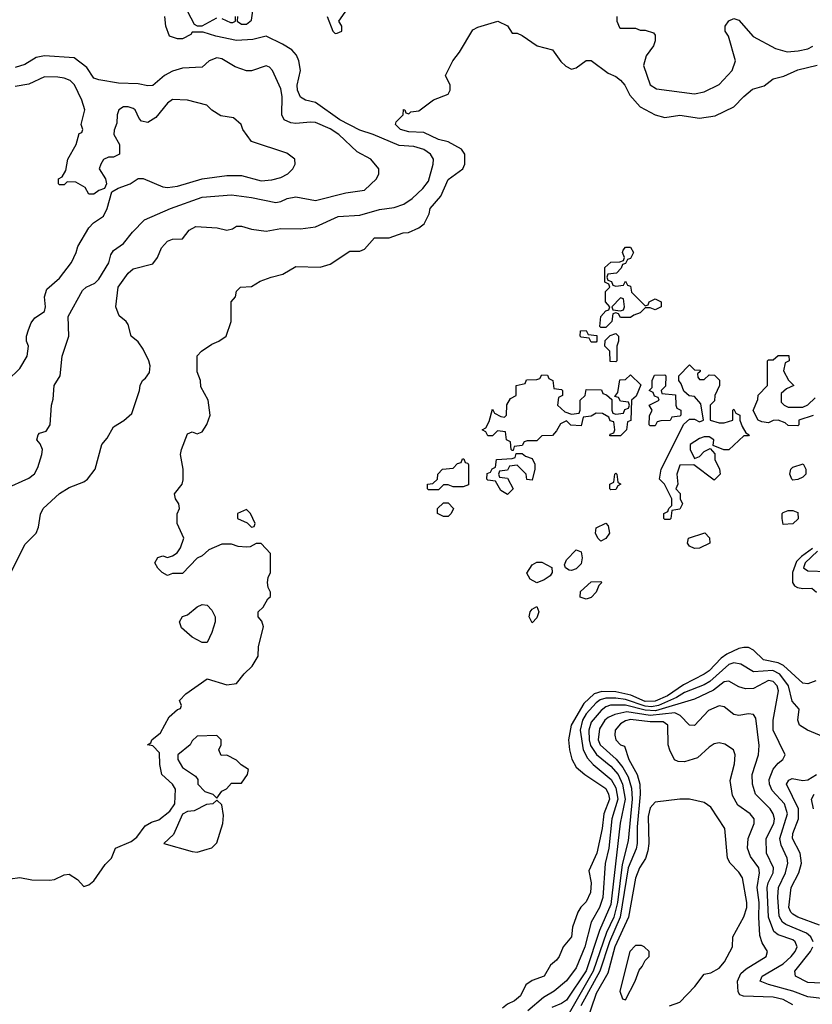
# Model space of a CAD drawing. Header units: inches. Extents: x 2348341 to 2479810, y 460419 to 613669.
# Tile 229 of 256: x 2401029 to 2404249, y 523176 to 527176. Entities that reach past the tile are written whole.
import ezdxf

# ---------------------------------------------------------------- set-up
doc = ezdxf.new("R2010")
doc.units = ezdxf.units.IN
doc.header["$MEASUREMENT"] = 0
doc.layers.add('C4502', color=7, linetype='Continuous')

msp = doc.modelspace()

# ---------------------------------------------------------------- linework, layer by layer
at = {"layer": 'C4502', "color": 2}
for points, elevation in [([(2401914, 527190), (2401912, 527170), (2401930, 527158), (2401950, 527158), (2401970, 527174), (2401981.2, 527250)], 66), ([(2402278, 527190), (2402301, 527130), (2402310, 527121), (2402318, 527122), (2402338, 527130), (2402338, 527150), (2402326, 527170), (2402370, 527234)], 66), ([(2400984, 524910), (2401050, 525044.7), (2401095.3, 525090), (2401105.6, 525114.4), (2401112.9, 525167.1), (2401124, 525190), (2401190, 525250.8), (2401230, 525276), (2401290, 525298.8), (2401304, 525310), (2401335.3, 525350), (2401362, 525450), (2401384, 525476), (2401410, 525522), (2401452.5, 525547.5), (2401484, 525576), (2401515.3, 525670), (2401518, 525690), (2401528, 525710), (2401540.4, 525719.6), (2401556.5, 525743.5), (2401559, 525770), (2401554, 525790), (2401530, 525838), (2401510, 525868), (2401482, 525890), (2401470, 525938), (2401462, 525950), (2401432.7, 525972.7), (2401419.3, 526010), (2401429.4, 526090), (2401470, 526146.8), (2401490, 526164), (2401570, 526184.7), (2401588.7, 526210), (2401605.2, 526250), (2401630, 526276), (2401650, 526284.7), (2401690, 526286), (2401718, 526322), (2401744.1, 526335.9), (2401830.7, 526330.7), (2401870, 526321), (2401892.9, 526327.1), (2401910, 526338), (2401930, 526338), (2401970, 526326), (2402030, 526317.3), (2402090, 526327.7), (2402170, 526326.8), (2402230, 526334.8), (2402322.5, 526377.5), (2402410, 526382.4), (2402490, 526405.5), (2402550, 526413), (2402590, 526426.4), (2402623.7, 526450), (2402666, 526490), (2402690, 526521), (2402709, 526590), (2402709.2, 526610), (2402697.2, 526630), (2402670, 526649.3), (2402630, 526661.6), (2402570, 526666), (2402465.2, 526710), (2402410, 526728), (2402329.1, 526769.1), (2402230, 526839.6), (2402189.6, 526849.6), (2402170, 526861.2), (2402157.6, 526890), (2402156.2, 526910), (2402169.5, 526970), (2402162.9, 527010), (2402152.8, 527032.8), (2402134.2, 527054.2), (2402097.1, 527077.1), (2402030, 527109.3), (2401976, 527096), (2401910, 527092.3), (2401826, 527110), (2401774, 527126), (2401730, 527126), (2401723.6, 527116.4), (2401690, 527099), (2401670, 527099), (2401638, 527110), (2401622, 527150), (2401618, 527190)], 66), ([(2401710.7, 527210), (2401738, 527158), (2401750, 527151.3), (2401770, 527151.3), (2401830, 527184.7)], 66), ([(2401850, 527182), (2401885.4, 527165.4), (2401894.6, 527165.4), (2401906, 527170), (2401906, 527190)], 66), ([(2403454, 527190), (2403454, 527170), (2403465.4, 527145.4), (2403470, 527142), (2403530, 527142), (2403550, 527134), (2403570, 527134), (2403603.6, 527123.6), (2403610, 527114), (2403610.6, 527090.6), (2403604, 527070), (2403574, 527030), (2403563, 526990), (2403590, 526911.3), (2403615.9, 526895.9), (2403770, 526874.9), (2403810, 526883), (2403870, 526913.4), (2403922.7, 526970), (2403937.2, 527010), (2403908.7, 527110), (2403895.3, 527130), (2403895.3, 527150), (2403910, 527172), (2403930, 527182), (2403950, 527174), (2404008.1, 527108.1), (2404098.8, 527058.8), (2404146.2, 527046.2), (2404190.5, 527050.5), (2404230, 527058.4), (2404251.1, 527068.9)], 66), ([(2400990, 523686), (2401030, 523691.3), (2401078, 523682), (2401150, 523681), (2401170, 523682.8), (2401210, 523702), (2401230, 523704.7), (2401263.6, 523683.6), (2401290, 523654), (2401310, 523662), (2401330, 523678), (2401376.5, 523743.5), (2401402, 523770), (2401418, 523810), (2401482, 523838), (2401504.7, 523855.3), (2401539, 523901), (2401563.7, 523916.3), (2401594.8, 523925.2), (2401638.9, 523961.1), (2401659, 523990), (2401661.2, 524050), (2401649, 524070), (2401606, 524110), (2401598, 524150), (2401597.2, 524197.2), (2401570, 524226), (2401548, 524230), (2401562, 524238), (2401566, 524250), (2401600.4, 524279.6), (2401636.4, 524343.6), (2401670, 524374), (2401682, 524378), (2401686, 524390), (2401678, 524410), (2401703.2, 524436.8), (2401790, 524498), (2401870, 524474), (2401910, 524478.8), (2401941, 524519), (2401972.7, 524550), (2401997.2, 524590), (2401999, 524630), (2402019, 524710), (2402013.2, 524733.2), (2401998, 524750), (2401998, 524770), (2402018, 524790), (2402036.4, 524823.6), (2402047.3, 524832.7), (2402048, 524850), (2402038, 524870), (2402035.3, 524890), (2402038, 524910), (2402048, 524930), (2402047.3, 525007.3), (2402010, 525048), (2401990, 525048), (2401964.7, 525035.3), (2401950, 525034), (2401916.4, 525036.4), (2401890, 525046), (2401850, 525046), (2401796.9, 525023.1), (2401770, 524998), (2401750, 524988), (2401690, 524926), (2401650, 524926), (2401630, 524918), (2401608, 524930), (2401590, 524948), (2401578, 524970), (2401590, 524992), (2401610, 524998), (2401630, 524992), (2401650, 524998), (2401669, 525011), (2401682, 525030), (2401695.3, 525070), (2401668, 525130), (2401668.4, 525168.4), (2401678, 525190), (2401675.3, 525210), (2401662, 525230), (2401658, 525250), (2401688.7, 525290), (2401692.9, 525307.1), (2401693.2, 525350), (2401682.7, 525410), (2401686, 525430), (2401710, 525494), (2401730, 525502), (2401750, 525494), (2401770, 525502), (2401788.9, 525531.1), (2401802, 525570), (2401794, 525630), (2401765.2, 525685.2), (2401764, 525710), (2401750, 525746), (2401749.3, 525810.7), (2401768, 525830), (2401810, 525858.8), (2401838, 525870), (2401868, 525890), (2401888, 525950), (2401888, 526030), (2401906, 526050), (2401910, 526074), (2401926, 526090), (2401970, 526092), (2402006, 526114), (2402050, 526130.7), (2402098, 526142), (2402150, 526173.4), (2402249.1, 526170.9), (2402290, 526182.8), (2402370, 526236), (2402410, 526236), (2402430, 526244.7), (2402470, 526290.8), (2402530, 526290.8), (2402586, 526310), (2402608.7, 526311.3), (2402650, 526331.3), (2402672.5, 526347.5), (2402692.3, 526387.7), (2402696, 526410), (2402740.1, 526459.9), (2402770, 526526.8), (2402829.2, 526570), (2402837.2, 526590), (2402837.2, 526630), (2402824, 526650), (2402770, 526680.9), (2402730, 526689.6), (2402670, 526718.4), (2402610, 526720.7), (2402575.3, 526730), (2402555.3, 526750), (2402558, 526762), (2402586, 526790), (2402588.4, 526811.6), (2402594, 526810), (2402598, 526798), (2402610, 526794), (2402618, 526802), (2402650, 526806.8), (2402710, 526851.3), (2402770, 526874), (2402778, 526890), (2402778, 526910), (2402758, 526950), (2402788.7, 527010), (2402815.5, 527044.5), (2402870, 527134.8), (2402890, 527146.8), (2402971, 527171), (2403010, 527152), (2403030, 527122), (2403050, 527122), (2403070, 527112), (2403130.9, 527070.9), (2403193.7, 527053.7), (2403226.8, 527006.8), (2403247.3, 526987.3), (2403270, 526976), (2403290, 526981), (2403330, 527011.3), (2403350, 527011.3), (2403418.8, 526958.8), (2403450, 526946), (2403470, 526931.3), (2403487.3, 526910), (2403508, 526870), (2403550, 526822.8), (2403610.5, 526790.5), (2403650, 526779.1), (2403710, 526788), (2403790, 526776.4), (2403853.6, 526786.4), (2403930, 526822.8), (2403970, 526864.7), (2404006.3, 526893.7), (2404052.9, 526907.1), (2404090, 526936), (2404133.6, 526946.4), (2404190, 526973.4), (2404267.7, 526992.3)], 62), ([(2400969.6, 525270.4), (2401066.3, 525313.7), (2401089.3, 525330.7), (2401102.7, 525357.3), (2401119.3, 525410), (2401121.2, 525430), (2401112.7, 525452.7), (2401099, 525470), (2401104, 525490), (2401110, 525496), (2401136, 525504), (2401153.2, 525530), (2401158, 525610), (2401165.2, 525634.8), (2401169.4, 525690), (2401193.2, 525730), (2401202, 525810), (2401229.2, 525890.8), (2401225.6, 525970), (2401283.5, 526076.5), (2401299, 526090), (2401334.2, 526105.8), (2401350, 526122.8), (2401391.4, 526188.6), (2401398.9, 526221.1), (2401410, 526238.8), (2401450, 526267.7), (2401486.9, 526313.1), (2401536.6, 526363.4), (2401642, 526410), (2401770, 526455.3), (2401890, 526465.5), (2401970, 526454.4), (2402070, 526433.4), (2402090, 526437.3), (2402115.3, 526450), (2402150, 526456.4), (2402230, 526441.6), (2402353.4, 526473.4), (2402430, 526484), (2402478, 526530), (2402488, 526550), (2402488, 526570), (2402455.3, 526610), (2402400.1, 526640.1), (2402326, 526710), (2402290, 526733.6), (2402230, 526758.4), (2402210, 526760.7), (2402150, 526754.7), (2402130, 526756.9), (2402103.7, 526770), (2402094, 526790), (2402095.3, 526864.7), (2402090, 526895.3), (2402055.3, 526970), (2402043.1, 526983.1), (2402030, 526988.7), (2401970, 526969.2), (2401950, 526969.2), (2401904.8, 526984.8), (2401850, 527017.2), (2401830, 527021.2), (2401798, 527010), (2401770, 526984), (2401690, 526979.3), (2401650, 526967.3), (2401617.3, 526950), (2401570, 526909.4), (2401550, 526907.3), (2401510, 526916.3), (2401430, 526918.7), (2401350, 526931.8), (2401330, 526939.3), (2401302.3, 526982.2), (2401250, 527020.9), (2401130, 527029.7), (2401096.5, 527023.5), (2401050, 526995.1), (2401010, 526982)], 70), ([(2400979, 525710), (2401030, 525758.8), (2401059.3, 525810), (2401065.2, 525850), (2401057.2, 525870), (2401057.2, 525890), (2401064.1, 525915.9), (2401075.1, 525944.9), (2401090, 525964.7), (2401129.1, 525990.9), (2401134, 526010), (2401129.3, 526050.7), (2401139, 526081), (2401190, 526126), (2401239, 526190), (2401259, 526230), (2401265.6, 526254.4), (2401309.4, 526330.6), (2401329.3, 526350.7), (2401370, 526378), (2401384, 526410), (2401403.1, 526476.9), (2401428.4, 526491.6), (2401478, 526510), (2401510, 526531.3), (2401530, 526531.3), (2401610, 526498), (2401630, 526494.9), (2401670, 526500.4), (2401770, 526530.4), (2401870, 526543.8), (2401930, 526543), (2402010, 526521.6), (2402053.6, 526526.4), (2402090, 526534.8), (2402118, 526550), (2402138, 526570), (2402148, 526590), (2402146, 526610), (2402113.6, 526633.6), (2401970, 526682), (2401935.3, 526730), (2401928.7, 526750), (2401898, 526778), (2401845.6, 526785.6), (2401810, 526808.7), (2401789.3, 526829.3), (2401711.1, 526848.9), (2401650, 526852.7), (2401630, 526837.2), (2401581.4, 526778.6), (2401550, 526759), (2401524, 526764), (2401514.6, 526774.6), (2401498, 526810), (2401490, 526815.3), (2401470, 526822), (2401450, 526822), (2401432, 526810), (2401424.7, 526790), (2401423.6, 526756.4), (2401412.7, 526727.3), (2401412, 526710), (2401434, 526670), (2401434, 526630), (2401410, 526618), (2401390, 526618), (2401370, 526608), (2401358, 526590), (2401352, 526570), (2401378, 526530), (2401382, 526510), (2401374, 526490), (2401350, 526482), (2401330, 526468), (2401310, 526468), (2401294.6, 526494.6), (2401256.4, 526516.4), (2401222, 526518), (2401210, 526506), (2401190, 526506), (2401186, 526510), (2401186, 526530), (2401202, 526538), (2401216.4, 526563.6), (2401224, 526610), (2401258, 526670), (2401270, 526714), (2401282, 526718), (2401286, 526730), (2401278, 526750), (2401293.2, 526810), (2401282, 526850), (2401251.5, 526911.5), (2401234, 526930), (2401210, 526939.5), (2401183.3, 526943.3), (2401130, 526944.5), (2401065.5, 526914.5), (2401010, 526905.1)], 74), ([(2404252, 525568), (2404194, 525550), (2404194, 525530), (2404190, 525526), (2404150, 525528), (2404138, 525538), (2404110, 525548.7), (2404090, 525548), (2404070, 525538), (2404043.1, 525543.1), (2404028.7, 525548.7), (2404008.4, 525588.4), (2404027.3, 525632.7), (2404028.4, 525651.6), (2404066, 525690), (2404066, 525790), (2404070, 525794), (2404090, 525794), (2404110, 525812), (2404152.7, 525812.7), (2404154, 525790), (2404138, 525782), (2404132, 525750), (2404151.6, 525711.6), (2404174, 525690), (2404143.6, 525676.4), (2404122, 525658), (2404122, 525622), (2404134, 525610), (2404150, 525602), (2404210, 525602), (2404230, 525611.3), (2404260.2, 525639.8)], 58), ([(2404250, 525027.7), (2404204.4, 524995.6), (2404184.2, 524975.8), (2404167.9, 524930), (2404168.4, 524890), (2404176.4, 524876.4), (2404188.9, 524868.9), (2404210, 524864.9), (2404247.1, 524867.1), (2404266, 524850)], 62), ([(2404270, 525017.5), (2404220.2, 524970), (2404212.4, 524950), (2404230, 524937.4), (2404310, 524934)], 66), ([(2404262.8, 524490), (2404230, 524478.7), (2404210, 524480.5), (2404132.2, 524552.2), (2404110, 524563.5), (2404050, 524575.6), (2404010, 524615.1), (2403990, 524625.1), (2403970, 524626), (2403950, 524621.3), (2403901.5, 524598.5), (2403878.2, 524581.8), (2403830, 524531.2), (2403810, 524517.7), (2403725.7, 524474.3), (2403660.9, 524430), (2403610, 524407.1), (2403570, 524406.8), (2403511.8, 524431.8), (2403450, 524445.7), (2403393.7, 524446.3), (2403362.4, 524437.6), (2403321.2, 524398.8), (2403269, 524310), (2403258.9, 524250), (2403262, 524210), (2403271.7, 524171.7), (2403290, 524139.1), (2403324.9, 524110), (2403410, 524052.2), (2403420.8, 524030), (2403424.4, 524010), (2403402.2, 523950), (2403394.4, 523890), (2403372.9, 523790), (2403341.4, 523718.6), (2403350.3, 523670), (2403348.2, 523630), (2403330, 523592.7), (2403308.8, 523571.2), (2403295.8, 523550), (2403274.9, 523490), (2403270.6, 523450), (2403236.3, 523410), (2403221, 523370), (2403210, 523355.3), (2403184.5, 523335.5), (2403158.8, 523290), (2403110, 523272.3), (2403085.1, 523254.9), (2403062.8, 523210), (2403038.8, 523190), (2403010, 523176.2), (2402990, 523160.5)], 62), ([(2404310, 524256.2), (2404229, 524290), (2404197.2, 524310), (2404189.6, 524330), (2404195.5, 524375.5), (2404167, 524407), (2404152.3, 524470), (2404116.7, 524516.7), (2404088.3, 524531.7), (2404010, 524526.3), (2403957.8, 524557.8), (2403930, 524563.1), (2403910, 524556), (2403831.9, 524488.1), (2403810, 524474.6), (2403730, 524442.3), (2403697.3, 524422.7), (2403624.2, 524390), (2403595.2, 524384.8), (2403570, 524387.1), (2403490, 524413.8), (2403450, 524419.9), (2403410, 524419.5), (2403387.3, 524412.7), (2403370, 524400.9), (2403330, 524356), (2403314.5, 524330), (2403305.4, 524290), (2403317.6, 524210), (2403335.8, 524175.8), (2403358.9, 524150), (2403431.3, 524090), (2403450, 524055.5), (2403458.2, 524010), (2403433.7, 523930), (2403421.6, 523810), (2403407.6, 523747.6), (2403397.3, 523610), (2403384, 523570), (2403350.2, 523509.8), (2403325.2, 523410), (2403290, 523324.5), (2403250, 523271.6), (2403200.5, 523230), (2403156.4, 523203.6), (2403092.7, 523150)], 66), ([(2404252.6, 523430), (2404242.4, 523450), (2404225.3, 523465.3), (2404140.4, 523500.4), (2404126.9, 523510), (2404113.6, 523533.6), (2404108.6, 523611.4), (2404111, 523650), (2404139.8, 523710), (2404149.7, 523750), (2404146.3, 523770), (2404122, 523822), (2404116.9, 523850), (2404148.4, 523950), (2404135.4, 523990), (2404084.9, 524044.9), (2404074.7, 524070), (2404073.3, 524090), (2404090, 524131), (2404110, 524156), (2404128.7, 524170), (2404138, 524190), (2404089.6, 524290), (2404089.7, 524330), (2404110.9, 524450), (2404105.4, 524470), (2404090, 524488), (2404070, 524492.1), (2404010, 524459.7), (2403977.2, 524457.2), (2403950, 524466), (2403910, 524489.5), (2403890, 524485.6), (2403847.1, 524452.9), (2403770, 524415.4), (2403611.6, 524368.4), (2403570, 524370.7), (2403490, 524391.6), (2403428.2, 524391.8), (2403410, 524385.1), (2403390.3, 524370), (2403350, 524322.9), (2403340.2, 524290), (2403341.7, 524250), (2403347.7, 524227.7), (2403371.4, 524191.4), (2403430, 524144), (2403459.7, 524110), (2403478.2, 524070), (2403488.7, 524010), (2403468.5, 523911.5), (2403430, 523580.9), (2403384.5, 523475.5), (2403330, 523311.5), (2403250, 523193.3), (2403230, 523178.7), (2403190, 523163)], 70), ([(2404298.3, 523198.3), (2404230, 523206), (2404169.8, 523229.8), (2404070, 523256.3), (2404037.2, 523270), (2404045.2, 523290), (2404130, 523341.1), (2404162.4, 523370), (2404179.6, 523390), (2404187.3, 523410), (2404179.5, 523430), (2404170, 523437.6), (2404110, 523458.7), (2404092.1, 523472.1), (2404070.8, 523530), (2404064.8, 523650), (2404069.8, 523670.1), (2404089.7, 523710), (2404091.2, 523730), (2404062.6, 523790), (2404061.1, 523850), (2404092.1, 523910), (2404094.8, 523930), (2404089.7, 523950), (2404076.9, 523970), (2404018.4, 524030), (2404005.1, 524070), (2404004.2, 524110), (2404029.7, 524190), (2404032.5, 524227.5), (2404019.1, 524339.1), (2404010, 524354), (2403990, 524356), (2403950, 524349.4), (2403930, 524353.2), (2403890, 524384), (2403870, 524389.2), (2403826.8, 524370), (2403770, 524309.3), (2403749.5, 524309.5), (2403712, 524350), (2403690, 524360.9), (2403590, 524349.3), (2403495.3, 524364.7), (2403446.7, 524353.3), (2403419.3, 524340.7), (2403406.3, 524330), (2403384.6, 524295.4), (2403378.5, 524250), (2403386.7, 524230), (2403451.4, 524171.4), (2403478.7, 524138.7), (2403500.3, 524100.3), (2403514.2, 524054.2), (2403517.3, 524010), (2403500, 523840), (2403476, 523744), (2403457.3, 523590), (2403442.6, 523530), (2403413, 523467.1), (2403358.8, 523310), (2403250, 523121.1)], 74), ([(2404170, 523173.3), (2404130, 523195.1), (2404090, 523205.4), (2403969.6, 523209.6), (2403954.8, 523214.8), (2403947.2, 523227.2), (2403944.7, 523270), (2403958.8, 523301.2), (2403979.3, 523320.7), (2404061.2, 523370), (2404066, 523390), (2404045.2, 523425.2), (2404035.3, 523455.3), (2404030.8, 523530), (2404033.3, 523590), (2404024.5, 523650), (2404034, 523710), (2404031.2, 523730), (2403996.9, 523776.9), (2403985.1, 523810), (2403987.8, 523850), (2404011.8, 523910), (2404012.3, 523930), (2403996, 523950), (2403945.6, 523985.6), (2403924.6, 524024.6), (2403915.3, 524084.7), (2403932.9, 524152.9), (2403935.3, 524190), (2403928.7, 524210), (2403892.9, 524232.9), (2403870, 524239), (2403850, 524234), (2403830, 524221.2), (2403782.5, 524177.5), (2403730, 524161.2), (2403703.2, 524163.2), (2403689.5, 524169.5), (2403670, 524208.7), (2403663.6, 524230), (2403661.6, 524310), (2403643.3, 524323.3), (2403590, 524323.8), (2403510, 524332.7), (2403490, 524328.2), (2403470, 524315.8), (2403448.2, 524290), (2403446, 524270), (2403450.5, 524250.5), (2403470, 524230.8), (2403485.4, 524225.4), (2403503.1, 524170), (2403536.9, 524110), (2403548.2, 524070), (2403549.3, 524030), (2403536.9, 523896.9), (2403537.2, 523830), (2403532.6, 523807.4), (2403500.9, 523730), (2403468.3, 523530), (2403424.5, 523430), (2403386, 523310), (2403308.6, 523170)], 78), ([(2404277.4, 523497.4), (2404189.3, 523530), (2404170, 523541.6), (2404161.6, 523550), (2404153.6, 523570), (2404162.6, 523650), (2404194, 523710), (2404204.8, 523750), (2404199.1, 523790), (2404168.5, 523850), (2404169.8, 523870), (2404192, 523930), (2404192, 523970), (2404143.6, 524070), (2404153.4, 524086.6), (2404167.2, 524092.8), (2404210, 524086), (2404230, 524087.4), (2404265.1, 524110)], 66), ([(2404254, 523970), (2404245.2, 524010), (2404256, 524030)], 62), ([(2403668.7, 523170), (2403710, 523184.7), (2403771.9, 523248.1), (2403810, 523298), (2403836.5, 523303.5), (2403870, 523322.8), (2403891.5, 523348.5), (2403924, 523410), (2403925.2, 523450), (2403970, 523531.3), (2403982, 523570), (2403982.9, 523590), (2403964.5, 523690), (2403950, 523712.7), (2403915.1, 523750), (2403904, 523770), (2403892.7, 523890), (2403836.5, 523976.5), (2403810, 523995.3), (2403750, 524009), (2403710, 524009), (2403610, 523997.2), (2403590, 523974), (2403581.5, 523938.5), (2403584.6, 523830), (2403580.9, 523799.1), (2403571.7, 523768.3), (2403546.4, 523730), (2403530, 523689), (2403501.8, 523530), (2403446.2, 523410), (2403417.8, 523302.2), (2403370, 523219.5), (2403327.9, 523092.1)], 82), ([(2404310, 523261), (2404230, 523264.7), (2404180.9, 523290), (2404177.6, 523310), (2404241, 523390), (2404251.1, 523410)], 70)]:
    msp.add_lwpolyline(points, dxfattribs=dict(at, elevation=elevation))
for points, elevation in [([(2403450, 526094), (2403482, 526098), (2403490, 526114), (2403498, 526098), (2403510, 526094), (2403514, 526070), (2403570, 526014), (2403582, 526018), (2403586, 526030), (2403610, 526042), (2403634, 526030), (2403634, 526010), (2403610, 525998), (2403590, 526006), (2403570, 526006), (2403550, 525986), (2403523.6, 525976.4), (2403510, 525966), (2403470, 525966), (2403462, 525982), (2403450, 525986), (2403438, 525982), (2403434, 525950), (2403410, 525926), (2403390, 525926), (2403386, 525930), (2403389, 525971), (2403410, 525994), (2403422, 525998), (2403426, 526010), (2403408.7, 526030), (2403408.4, 526071.6), (2403426, 526090), (2403422, 526102), (2403406, 526110), (2403406, 526170), (2403430, 526192), (2403467.3, 526192.7), (2403482, 526198), (2403486, 526210), (2403478, 526230), (2403480.4, 526239.6), (2403490, 526252), (2403510, 526252), (2403522, 526230), (2403510, 526206), (2403498, 526202), (2403490, 526186), (2403478, 526182), (2403472.7, 526167.3), (2403452.7, 526147.3), (2403418, 526142), (2403414, 526130), (2403418, 526118), (2403432.7, 526112.7), (2403438, 526098)], 58), ([(2403470, 526046), (2403434, 526010), (2403438, 525998), (2403470, 525994), (2403482, 525998), (2403486, 526010), (2403482, 526042)], 58), ([(2403350, 525866), (2403342, 525882), (2403310, 525886), (2403306, 525890), (2403307.3, 525912.7), (2403330, 525914), (2403338, 525898), (2403372.7, 525892.7), (2403374, 525870), (2403370, 525866)], 58), ([(2403450, 525786), (2403428, 525788), (2403426, 525830), (2403406, 525850), (2403407.3, 525872.7), (2403427.3, 525892.7), (2403450, 525902), (2403462, 525890), (2403462, 525870), (2403454, 525850), (2403454, 525790)], 58), ([(2403790, 525714), (2403810, 525714), (2403830, 525734), (2403851.6, 525731.6), (2403871.6, 525711.6), (2403872, 525690), (2403852, 525650), (2403851.6, 525628.4), (2403834, 525610), (2403834, 525550), (2403870, 525538.8), (2403890, 525538.8), (2403926, 525550), (2403926, 525590), (2403930, 525594), (2403938, 525578), (2403954, 525570), (2403954, 525550), (2403963.6, 525523.6), (2403978, 525498), (2403992, 525490), (2403990, 525486), (2403970, 525486), (2403910, 525428.7), (2403888.7, 525428.7), (2403846, 525446), (2403848, 525470), (2403830, 525482), (2403810, 525482), (2403790, 525475.3), (2403752, 525450), (2403752, 525430), (2403770, 525394), (2403790, 525402), (2403810, 525422), (2403834, 525434), (2403852, 525412), (2403852, 525390), (2403872, 525350), (2403874, 525330), (2403850, 525306), (2403767.3, 525367.3), (2403710, 525366), (2403698, 525330), (2403702, 525290), (2403694, 525270), (2403711.6, 525251.6), (2403712, 525230), (2403722, 525210), (2403710, 525188), (2403678, 525182), (2403674, 525150), (2403670, 525146), (2403650, 525146), (2403646, 525150), (2403646, 525170), (2403662, 525178), (2403666, 525190), (2403678, 525202), (2403678, 525230), (2403648, 525290), (2403628, 525310), (2403634, 525350), (2403727.3, 525532.7), (2403750, 525554), (2403770, 525554), (2403790, 525542), (2403806, 525550), (2403796.4, 525616.4), (2403770, 525646), (2403748, 525648), (2403727.3, 525667.3), (2403716.4, 525696.4), (2403706, 525710), (2403706, 525730), (2403750, 525774), (2403770, 525754), (2403792.7, 525752.7), (2403792.7, 525747.3), (2403782, 525738), (2403783.6, 525723.6)], 58), ([(2403426, 525486), (2403427.3, 525492.7), (2403442, 525498), (2403446, 525510), (2403442, 525542), (2403427.3, 525547.3), (2403422, 525562), (2403396.4, 525576.4), (2403370, 525578), (2403350, 525566), (2403318, 525562), (2403310, 525526), (2403268.4, 525528.4), (2403250, 525546), (2403225.4, 525534.6), (2403210, 525506), (2403192.7, 525487.3), (2403150, 525486), (2403130, 525466), (2403090, 525466), (2403078, 525462), (2403070, 525446), (2403038, 525442), (2403034, 525426), (2403030, 525426), (2403026, 525430), (2403022, 525462), (2403006, 525470), (2403002, 525502), (2402970, 525506), (2402950, 525486), (2402930, 525486), (2402922, 525502), (2402908, 525510), (2402922, 525518), (2402936.4, 525543.6), (2402950, 525594), (2402958, 525578), (2402983.6, 525563.6), (2402998, 525562), (2403006, 525570), (2403008.4, 525611.6), (2403023.1, 525636.9), (2403046, 525650), (2403046, 525690), (2403082, 525698), (2403087.3, 525712.7), (2403130, 525714), (2403142, 525718), (2403150, 525734), (2403172.7, 525732.7), (2403178, 525718), (2403194, 525710), (2403198, 525678), (2403230, 525674), (2403234, 525670), (2403234, 525650), (2403218, 525642), (2403214, 525610), (2403243.6, 525583.6), (2403270, 525574), (2403302, 525578), (2403306, 525590), (2403306, 525630), (2403326, 525650), (2403330, 525674), (2403392.7, 525672.7), (2403398, 525658), (2403412.7, 525652.7), (2403434, 525634), (2403434, 525590), (2403438, 525578), (2403450, 525574), (2403482, 525578), (2403487.3, 525592.7), (2403502, 525598), (2403506, 525610), (2403502, 525622), (2403470, 525626), (2403462, 525642), (2403446, 525646), (2403458, 525662), (2403467.3, 525712.7), (2403490, 525714), (2403510, 525734), (2403552.7, 525692.7), (2403532.7, 525647.3), (2403514, 525630), (2403511.6, 525548.4), (2403498, 525542), (2403494, 525510), (2403470, 525486)], 58), ([(2403590, 525526), (2403586, 525530), (2403587.3, 525567.3), (2403598, 525590), (2403586, 525610), (2403626, 525630), (2403622, 525642), (2403607.3, 525647.3), (2403602, 525662), (2403586, 525670), (2403598, 525682), (2403598, 525710), (2403607.3, 525732.7), (2403650, 525734), (2403654, 525730), (2403652, 525688), (2403634, 525670), (2403638, 525658), (2403692.7, 525652.7), (2403694, 525610), (2403698, 525598), (2403714, 525590), (2403714, 525570), (2403710, 525566), (2403678, 525562), (2403671.6, 525548.4), (2403632.7, 525547.3), (2403618, 525542), (2403610, 525526)], 58), ([(2402790, 525278), (2402770, 525286), (2402750, 525286), (2402730, 525266), (2402690, 525266), (2402686, 525270), (2402686, 525290), (2402707.3, 525292.7), (2402726, 525310), (2402728, 525330), (2402746, 525350), (2402790, 525354), (2402807.3, 525372.7), (2402822, 525378), (2402827.3, 525392.7), (2402832.7, 525392.7), (2402838, 525378), (2402850, 525374), (2402852.7, 525367.3), (2402852.7, 525287.3), (2402830, 525278)], 58), ([(2403110, 525306), (2403088.7, 525308.7), (2403086, 525330), (2403050, 525366), (2403018, 525362), (2403010, 525346), (2402978, 525342), (2402974, 525330), (2402978, 525318), (2403010, 525314), (2403034, 525270), (2403010, 525248), (2402983.1, 525263.1), (2402962, 525302), (2402930, 525306), (2402926, 525310), (2402927.3, 525332.7), (2402942, 525338), (2402948, 525352), (2402962, 525358), (2402966, 525390), (2403030, 525394), (2403042, 525398), (2403046, 525414), (2403070, 525414), (2403083.6, 525403.6), (2403110, 525394), (2403122, 525370), (2403122, 525350)], 58), ([(2404170, 525306), (2404166, 525310), (2404158, 525330), (2404162, 525350), (2404170, 525358), (2404211.6, 525371.6), (2404222, 525350), (2404222, 525330), (2404210, 525318), (2404190, 525308)], 58), ([(2403430, 525266), (2403426, 525270), (2403426, 525290), (2403442, 525298), (2403446, 525330), (2403450, 525334), (2403454, 525330), (2403458, 525298), (2403471.3, 525290), (2403458, 525282), (2403450, 525268)], 58), ([(2401950, 525186), (2401914, 525170), (2401914, 525150), (2401952.7, 525132.7), (2401970, 525114), (2401982, 525118), (2401986, 525130), (2401966, 525170)], 62), ([(2402750, 525158), (2402726, 525170), (2402726, 525190), (2402750, 525214), (2402770, 525214), (2402791.1, 525191.1), (2402782, 525170), (2402770, 525158)], 58), ([(2404130, 525126), (2404126, 525150), (2404126, 525170), (2404130, 525174), (2404150, 525182), (2404170, 525182), (2404190, 525174), (2404191.6, 525148.4), (2404170, 525128)], 58), ([(2403390, 525058), (2403378, 525070), (2403368, 525090), (2403370, 525112), (2403410, 525131.3), (2403419.6, 525119.6), (2403424.7, 525090), (2403410, 525068)], 58), ([(2403770, 525028), (2403750, 525038), (2403742, 525050), (2403746, 525070), (2403811.6, 525091.6), (2403831.6, 525071.6), (2403832, 525050), (2403790, 525028.7)], 58), ([(2403270, 524938), (2403260.4, 524940.4), (2403246, 524950), (2403242, 524962), (2403250, 524982), (2403290, 525022), (2403310, 525014), (2403314, 524990), (2403310, 524966), (2403290, 524946)], 58), ([(2403130, 524888), (2403103.1, 524903.1), (2403088.4, 524928.4), (2403110, 524962), (2403130, 524972), (2403150, 524972), (2403191.1, 524951.1), (2403192, 524930), (2403183.6, 524916.4), (2403159.8, 524900.2)], 58), ([(2403330, 524822), (2403306, 524830), (2403307.3, 524852.7), (2403350, 524892), (2403390, 524894), (2403394, 524890), (2403382, 524878), (2403371.3, 524850), (2403350, 524828.7)], 58), ([(2401770, 524646), (2401730, 524668), (2401685.6, 524705.6), (2401678, 524730), (2401690, 524751.3), (2401710, 524758), (2401750, 524791.3), (2401770, 524801), (2401790, 524798), (2401810, 524778), (2401822.8, 524750), (2401822.8, 524730), (2401810, 524686), (2401790, 524646)], 62), ([(2403110, 524726), (2403098, 524750), (2403102, 524770), (2403110, 524782), (2403130, 524792), (2403138, 524770), (2403130, 524746)], 58), ([(2401830, 524268), (2401750, 524266), (2401730, 524246), (2401722, 524230), (2401671.3, 524190), (2401671, 524170), (2401690, 524138), (2401743.6, 524103.6), (2401752, 524090), (2401752, 524070), (2401780.7, 524040.7), (2401814, 524030), (2401830, 524014), (2401850, 524042), (2401868.4, 524051.6), (2401890, 524074), (2401930, 524074), (2401954, 524110), (2401958, 524130), (2401928.9, 524148.9), (2401910, 524168), (2401870, 524188), (2401847.3, 524187.3), (2401838, 524210), (2401848, 524230), (2401848, 524250)], 62), ([(2401830, 524006), (2401814, 523990), (2401788, 523988), (2401738, 523962), (2401710, 523959), (2401690.9, 523949.1), (2401654, 523866), (2401614, 523830), (2401730, 523796.3), (2401750, 523794), (2401790, 523806), (2401810, 523811.3), (2401830, 523832), (2401854, 523910), (2401856.5, 523943.5), (2401850, 523986)], 62), ([(2403530, 523415.3), (2403507.7, 523390), (2403467.3, 523230), (2403478, 523198), (2403490, 523194), (2403528.7, 523270), (2403544.7, 523315.3), (2403558, 523330), (2403570, 523354), (2403586, 523370), (2403586, 523390), (2403566, 523410), (2403554.6, 523414.6)], 86)]:
    msp.add_lwpolyline(points, close=True, dxfattribs=dict(at, elevation=elevation))

doc.saveas('drawing.dxf')
